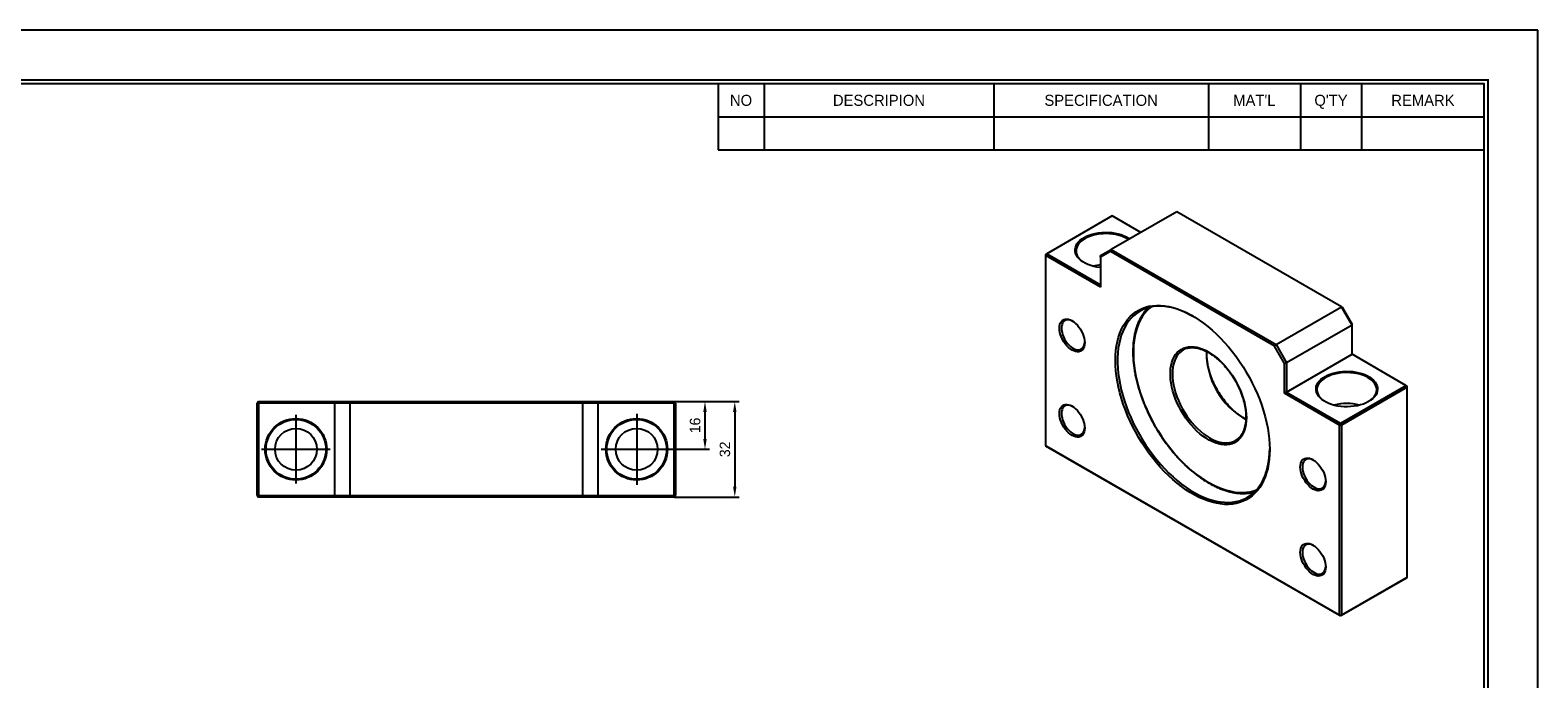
# Model space of a CAD drawing. Header units: millimetres. Extents: x 0 to 761, y 0 to 538.
# Tile 3 of 3: x 257 to 761, y 321 to 538. Entities that reach past the tile are written whole.
import ezdxf
from ezdxf.enums import TextEntityAlignment as Align

# ---------------------------------------------------------------- set-up
doc = ezdxf.new("R2010")
doc.units = ezdxf.units.MM
doc.linetypes.add('CENTER', pattern=[50.8, 31.75, -6.35, 6.35, -6.35])
doc.layers.get('DEFPOINTS').update_dxf_attribs({"linetype": 'CONTINUOUS'})
for name, color, linetype in [('center', 1, 'CENTER'), ('L1', 7, 'CONTINUOUS'), ('OUTLINE', 7, 'CONTINUOUS')]:
    doc.layers.add(name, color=color, linetype=linetype)
doc.dimstyles.get("Standard").update_dxf_attribs({"dimtxt": 3.5, "dimasz": 3.5, "dimexe": 1.5, "dimexo": 0, "dimgap": 1.5, "dimtad": 1, "dimdec": 3, "dimzin": 11, "dimdsep": 46, "dimtxsty": 'Standard', "dimcen": 0, "dimclrd": 5, "dimclre": 5, "dimclrt": 3, "dimadec": 0, "dimazin": 0, "dimtfac": 0.6, "dimtdec": 3, "dimtmove": 0, "dimatfit": 3, "dimfxl": 0, "dimtolj": 1, "dimtzin": 11, "dimarcsym": 0})

# ---------------------------------------------------------------- blocks, each defined once
blk = doc.blocks.new('표제란')
at = {"layer": 'L1', "color": 0}
for p, q in [((297, 210), (0, 210)), ((297, 0), (297, 210))]:
    blk.add_line(p, q, dxfattribs=at)
at = {"layer": 'L1'}
for p, q in [((190, 203), (190, 194.34)), ((196, 203), (196, 194.34)), ((226, 203), (226, 194.34)), ((254, 203), (254, 194.34)), ((266, 203), (266, 194.34)), ((274, 203), (274, 194.34)), ((190, 198.67), (290, 198.67)), ((190, 194.34), (290, 194.34))]:
    blk.add_line(p, q, dxfattribs=at)
at = {"layer": 'L1', "const_width": 0.25}
blk.add_lwpolyline([(290.5, 6.5), (290.5, 203.5), (10, 203.5), (10, 6.5)], close=True, dxfattribs=at)
at = {"layer": 'L1'}
blk.add_lwpolyline([(290, 7), (290, 203), (10.5, 203), (10.5, 7)], close=True, dxfattribs=at)
for s, p in [('NO', (193, 200.83)), ('DESCRIPION', (211, 200.83)), ('SPECIFICATION', (240, 200.83)), ("MAT'L", (260, 200.83)), ("Q'TY", (270, 200.83)), ('REMARK', (282, 200.83))]:
    blk.add_text(s, height=1.444, dxfattribs=at).set_placement(p, align=Align.MIDDLE_CENTER)
for tag, p in [('필렛', (179.25, 10.9)), ('모따기', (179.25, 8.3))]:
    blk.add_attdef(tag, text='', height=1.15, dxfattribs=at).set_placement(p, align=Align.MIDDLE_LEFT)
at = {"layer": 'OUTLINE', "ltscale": 0.5}
for tag, p, height in [('TITLE', (237.17, 24.41), 2.5), ('도번', (251.18, 15.64), 2.5), ('SCALE', (253.78, 9.55), 1.2), ('DATE', (277.02, 9.51), 1.2)]:
    blk.add_attdef(tag, p, '', height=height, dxfattribs=at)
blk = doc.blocks.new('*D39')
at = {"layer": 'DEFPOINTS', "color": 0}
for p in [(471.29, 413.92), (471.66, 397.92), (482.67, 397.92)]:
    blk.add_point(p, dxfattribs=at)
at = {"layer": 'OUTLINE', "color": 5, "lineweight": -2}
for p, q in [((471.29, 413.92), (484.17, 413.92)), ((482.67, 410.42), (482.67, 401.42)), ((471.66, 397.92), (484.17, 397.92))]:
    blk.add_line(p, q, dxfattribs=at)
at = {"layer": 'OUTLINE', "color": 5}
for points in [[(482.09, 410.42), (483.26, 410.42), (482.67, 413.92)], [(482.09, 401.42), (483.26, 401.42), (482.67, 397.92)]]:
    blk.add_solid(points, dxfattribs=at)
at = {"layer": 'OUTLINE', "color": 3, "insert": (479.37, 405.92), "char_height": 3.5, "attachment_point": 5, "rotation": 90}
blk.add_mtext('\\A1;16', dxfattribs=at)
blk = doc.blocks.new('*D40')
at = {"layer": 'DEFPOINTS', "color": 0}
for p in [(472.31, 413.92), (472.31, 381.92), (492.64, 381.92)]:
    blk.add_point(p, dxfattribs=at)
at = {"layer": 'OUTLINE', "color": 5, "lineweight": -2}
for p, q in [((472.31, 413.92), (494.14, 413.92)), ((492.64, 410.42), (492.64, 385.42)), ((472.31, 381.92), (494.14, 381.92))]:
    blk.add_line(p, q, dxfattribs=at)
at = {"layer": 'OUTLINE', "color": 5}
for points in [[(492.06, 410.42), (493.22, 410.42), (492.64, 413.92)], [(492.06, 385.42), (493.22, 385.42), (492.64, 381.92)]]:
    blk.add_solid(points, dxfattribs=at)
at = {"layer": 'OUTLINE', "color": 3, "insert": (489.35, 397.92), "char_height": 3.5, "attachment_point": 5, "rotation": 90}
blk.add_mtext('\\A1;32', dxfattribs=at)

msp = doc.modelspace()

# ---------------------------------------------------------------- linework, layer by layer
at = {"layer": 'center'}
for p, q in [((345.8123, 409.4196), (345.8123, 386.4196)), ((459.8123, 409.7646), (459.8123, 386.0746)), ((334.3123, 397.9196), (357.3123, 397.9196)), ((447.9673, 397.9196), (471.6573, 397.9196))]:
    msp.add_line(p, q, dxfattribs=at)
at = {"layer": 'OUTLINE'}
for p, q in [((618.9204, 476.0713), (597, 463.417)), ((640.4871, 477.5023), (618.5668, 464.848)), ((628.4643, 470.5617), (618.9204, 476.0713)), ((695.6414, 445.6624), (640.4871, 477.5023)), ((615.0313, 462.8063), (618.5668, 464.848)), ((618.3597, 464.1511), (615.0313, 462.229)), ((618.3597, 464.1511), (618.5668, 464.848)), ((673.2211, 432.4802), (618.3597, 464.1511)), ((618.5668, 464.848), (673.7211, 433.0081)), ((596.6465, 462.8046), (597, 463.417)), ((596.6465, 463.2128), (597, 463.417)), ((596.6465, 463.2128), (596.6465, 462.8046)), ((596.6465, 462.8046), (596.6465, 399.1144)), ((615.0313, 452.1913), (596.6465, 462.8046)), ((597, 463.417), (615.0313, 453.0078)), ((615.0313, 462.229), (615.0313, 462.8063)), ((615.0313, 462.229), (615.0313, 452.1913)), ((673.7211, 433.0081), (695.6414, 445.6624)), ((699.177, 439.5387), (695.6414, 445.6624)), ((695.6414, 445.6624), (695.8485, 445.5428)), ((695.8485, 445.5428), (699.177, 439.7778)), ((699.177, 439.5387), (677.2567, 426.8843)), ((699.177, 439.5387), (699.177, 439.7778)), ((699.177, 429.7402), (699.177, 439.5387)), ((673.2211, 432.4802), (673.7211, 433.0081)), ((676.5496, 426.7152), (673.2211, 432.4802)), ((673.7211, 433.0081), (677.2567, 426.8843)), ((677.2567, 417.0858), (699.177, 429.7402)), ((717.2082, 419.331), (699.177, 429.7402)), ((677.2567, 426.8843), (676.5496, 426.7152)), ((676.5496, 416.6776), (676.5496, 426.7152)), ((677.2567, 426.8843), (677.2567, 417.0858)), ((695.2879, 406.6766), (717.2082, 419.331)), ((717.5617, 418.7186), (695.6414, 406.0643)), ((717.2082, 419.331), (717.5617, 418.7186)), ((717.2082, 419.331), (717.5617, 419.1268)), ((717.5617, 418.7186), (717.5617, 419.1268)), ((717.5617, 355.0284), (717.5617, 418.7186)), ((333.3123, 413.9196), (332.8123, 413.4196)), ((333.3123, 413.9196), (333.3123, 413.4196)), ((333.3123, 413.9196), (359.3123, 413.9196)), ((359.3123, 413.9196), (358.8123, 413.4196)), ((359.3123, 413.9196), (364.0194, 413.9196)), ((363.8123, 413.4196), (364.0194, 413.9196)), ((364.0194, 413.9196), (441.6052, 413.9196)), ((441.8123, 413.4196), (441.6052, 413.9196)), ((441.6052, 413.9196), (446.3123, 413.9196)), ((446.8123, 413.4196), (446.3123, 413.9196)), ((446.3123, 413.9196), (472.3123, 413.9196)), ((472.3123, 413.4196), (472.3123, 413.9196)), ((472.8123, 413.4196), (472.3123, 413.9196)), ((677.2567, 417.0858), (676.5496, 416.6776)), ((694.9343, 406.0643), (676.5496, 416.6776)), ((677.2567, 417.0858), (695.2879, 406.6766)), ((332.8123, 413.4196), (333.3123, 413.4196)), ((332.8123, 382.4196), (332.8123, 413.4196)), ((358.8123, 413.4196), (333.3123, 413.4196)), ((333.3123, 413.4196), (333.3123, 382.4196)), ((358.8123, 382.4196), (358.8123, 413.4196)), ((363.8123, 413.4196), (358.8123, 413.4196)), ((363.8123, 413.4196), (363.8123, 382.4196)), ((441.8123, 413.4196), (363.8123, 413.4196)), ((446.8123, 413.4196), (441.8123, 413.4196)), ((441.8123, 382.4196), (441.8123, 413.4196)), ((446.8123, 413.4196), (446.8123, 382.4196)), ((472.3123, 413.4196), (446.8123, 413.4196)), ((472.3123, 382.4196), (472.3123, 413.4196)), ((472.3123, 413.4196), (472.8123, 413.4196)), ((472.8123, 413.4196), (472.8123, 382.4196)), ((695.2879, 406.6766), (694.9343, 406.0643)), ((694.9343, 342.3741), (694.9343, 406.0643)), ((694.9343, 406.0643), (695.6414, 406.0643)), ((695.2879, 406.6766), (695.6414, 406.0643)), ((695.6414, 406.0643), (695.6414, 342.3741)), ((596.6465, 399.1144), (694.9343, 342.3741)), ((597, 398.9103), (596.6465, 399.1144)), ((695.2879, 342.1699), (597, 398.9103)), ((332.8123, 382.4196), (333.3123, 382.4196)), ((332.8123, 382.4196), (333.3123, 381.9196)), ((333.3123, 382.4196), (358.8123, 382.4196)), ((333.3123, 381.9196), (333.3123, 382.4196)), ((359.3123, 381.9196), (333.3123, 381.9196)), ((358.8123, 382.4196), (363.8123, 382.4196)), ((359.3123, 381.9196), (358.8123, 382.4196)), ((364.0194, 381.9196), (359.3123, 381.9196)), ((363.8123, 382.4196), (441.8123, 382.4196)), ((364.0194, 381.9196), (363.8123, 382.4196)), ((441.6052, 381.9196), (364.0194, 381.9196)), ((441.6052, 381.9196), (441.8123, 382.4196)), ((446.3123, 381.9196), (441.6052, 381.9196)), ((441.8123, 382.4196), (446.8123, 382.4196)), ((446.8123, 382.4196), (446.3123, 381.9196)), ((472.3123, 381.9196), (446.3123, 381.9196)), ((446.8123, 382.4196), (472.3123, 382.4196)), ((472.3123, 382.4196), (472.8123, 382.4196)), ((472.3123, 382.4196), (472.3123, 381.9196)), ((472.3123, 381.9196), (472.8123, 382.4196)), ((717.2082, 354.8242), (695.2879, 342.1699)), ((695.6414, 342.3741), (717.5617, 355.0284)), ((717.5617, 355.0284), (717.2082, 354.8242)), ((694.9343, 342.3741), (695.6414, 342.3741)), ((695.2879, 342.1699), (694.9343, 342.3741)), ((695.6414, 342.3741), (695.2879, 342.1699))]:
    msp.add_line(p, q, dxfattribs=at)
at = {"layer": 'OUTLINE', "flags": 128}
for points in [[(615.0313, 458.7838), (614.858, 458.8021), (613.7758, 458.9575), (612.7289, 459.1795), (611.7298, 459.4655), (610.7901, 459.8123), (609.9208, 460.2157), (609.1322, 460.6709), (608.4335, 461.1727), (607.8328, 461.7152), (607.3373, 462.292), (606.9527, 462.8963), (606.6836, 463.5211), (606.533, 464.159), (606.5028, 464.8026), (606.5933, 465.4443), (606.8035, 466.0766), (607.1308, 466.6921), (607.5715, 467.2835), (608.1204, 467.844), (608.7711, 468.3669), (609.5158, 468.8461), (610.346, 469.2761), (611.2518, 469.6517), (612.2226, 469.9685), (613.2471, 470.2229), (614.3133, 470.4119), (615.4085, 470.5332), (616.5201, 470.5855), (617.635, 470.5681), (618.74, 470.4811), (619.8223, 470.3258), (620.8692, 470.1037), (621.8683, 469.8177), (622.808, 469.4709), (623.6772, 469.0676), (624.4659, 468.6123), (624.7532, 468.4193)], [(624.3459, 468.1842), (623.8701, 468.4787), (623.0493, 468.903), (622.1526, 469.2726), (621.191, 469.583), (620.176, 469.8304), (619.1201, 470.0119), (618.036, 470.1252), (616.9368, 470.169), (615.836, 470.1427), (614.7469, 470.0467), (613.6827, 469.8821), (612.6563, 469.6508), (611.6802, 469.3559), (610.7662, 469.0007), (609.9255, 468.5896), (609.1682, 468.1277), (608.5035, 467.6204), (607.9396, 467.074), (607.4831, 466.4951), (607.1398, 465.8908), (606.9137, 465.2683), (606.8076, 464.6352), (606.8228, 463.9993), (606.959, 463.3681), (607.2148, 462.7494), (607.5868, 462.1508), (608.0707, 461.5794), (608.6605, 461.0422), (609.3492, 460.5457), (609.6223, 460.3765)], [(671.5998, 397.8967), (671.5577, 396.2195), (671.4316, 394.5964), (671.2218, 393.0327), (670.9291, 391.5334), (670.5543, 390.1035), (670.0988, 388.7476), (669.5641, 387.4702), (668.9517, 386.2753), (668.2638, 385.167), (667.5027, 384.1488), (666.6707, 383.224), (665.7705, 382.3957), (664.8053, 381.6665), (663.778, 381.0389), (662.692, 380.5149), (661.5509, 380.0962), (660.3584, 379.7841), (659.1183, 379.5797), (657.8348, 379.4836), (656.512, 379.4962), (655.1543, 379.6175), (653.766, 379.8469), (652.3516, 380.1838), (650.9159, 380.6271), (649.4635, 381.1753), (647.9991, 381.8267), (646.5274, 382.5791), (645.0534, 383.43), (643.5818, 384.3767), (642.1174, 385.4162), (640.6649, 386.5449), (639.2292, 387.7592), (637.8149, 389.0553), (636.4266, 390.4287), (635.0688, 391.8751), (633.746, 393.3898), (632.4625, 394.9678), (631.2225, 396.6039), (630.03, 398.2928), (628.8889, 400.029), (627.8029, 401.8069), (626.7756, 403.6206), (625.8103, 405.4643), (624.9102, 407.3318), (624.0782, 409.2172), (623.317, 411.1143), (622.6291, 413.0168), (622.0168, 414.9186), (621.482, 416.8136), (621.0265, 418.6954), (620.6518, 420.5579), (620.359, 422.3951), (620.1492, 424.2011), (620.0231, 425.9698), (619.981, 427.6956), (620.0231, 429.3727), (620.1492, 430.9958), (620.359, 432.5595), (620.6518, 434.0588), (621.0265, 435.4887), (621.482, 436.8446), (622.0168, 438.1221), (622.6291, 439.3169), (623.317, 440.4252), (624.0782, 441.4435), (624.9102, 442.3682), (625.8103, 443.1965), (626.7756, 443.9257), (627.8029, 444.5533), (628.8889, 445.0773), (630.03, 445.4961), (631.2225, 445.8082), (632.4625, 446.0126), (633.746, 446.1086), (635.0688, 446.096), (636.4266, 445.9748), (637.8149, 445.7453), (639.2292, 445.4084), (640.6649, 444.9651), (642.1174, 444.4169), (643.5818, 443.7656), (645.0534, 443.0132), (646.5274, 442.1622), (647.9991, 441.2155), (649.4635, 440.1761), (650.9159, 439.0474), (652.3516, 437.833), (653.766, 436.537), (655.1543, 435.1635), (656.512, 433.7171), (657.8348, 432.2024), (659.1183, 430.6245), (660.3584, 428.9884), (661.5509, 427.2995), (662.692, 425.5632), (663.778, 423.7853), (664.8053, 421.9716), (665.7705, 420.128), (666.6707, 418.2604), (667.5027, 416.375), (668.2638, 414.478), (668.9517, 412.5754), (669.5641, 410.6736), (670.0988, 408.7787), (670.5543, 406.8969), (670.9291, 405.0343), (671.2218, 403.1971), (671.4316, 401.3912), (671.5577, 399.6224), (671.5998, 397.8967)], [(645.972, 442.4943), (645.0438, 443.0033), (643.5804, 443.7262), (642.1256, 444.3469), (640.6841, 444.8635), (639.2607, 445.2743), (637.8602, 445.5778), (636.4872, 445.7732), (635.1463, 445.8596), (633.842, 445.8369), (632.5785, 445.7052), (631.36, 445.4648), (630.1907, 445.1165), (629.0744, 444.6615), (628.0147, 444.1014), (627.0153, 443.438), (626.0795, 442.6734), (625.2103, 441.8103), (624.4106, 440.8515), (623.6831, 439.8002), (623.0303, 438.6598), (622.4542, 437.4342), (621.9568, 436.1274), (621.5398, 434.7438), (621.2044, 433.288), (620.952, 431.7648), (620.7832, 430.1792), (620.6987, 428.5366), (620.6987, 426.8423), (620.7832, 425.1021), (620.952, 423.3217), (621.2044, 421.507), (621.5398, 419.664), (621.9568, 417.7989), (622.4542, 415.9179), (623.0303, 414.0272), (623.6831, 412.133), (624.4106, 410.2418), (625.2103, 408.3597), (626.0795, 406.493), (627.0153, 404.6479), (628.0147, 402.8306), (629.0744, 401.047), (630.1907, 399.3032), (631.36, 397.6049), (632.5785, 395.9577), (633.842, 394.3671), (635.1463, 392.8384), (636.4872, 391.3767), (637.8602, 389.9868), (639.2607, 388.6734), (640.6841, 387.4408), (642.1256, 386.2931), (643.5804, 385.2341), (645.0438, 384.2673), (646.5108, 383.396), (647.9766, 382.6231), (649.4363, 381.951), (650.8851, 381.3821), (652.3181, 380.9182), (653.7306, 380.5609), (655.1179, 380.3114), (656.4754, 380.1704), (657.7986, 380.1385), (659.0831, 380.2158), (660.3246, 380.4019), (661.519, 380.6964), (662.6623, 381.0982), (663.7507, 381.6059), (664.7806, 382.2179), (665.7487, 382.9322), (666.6516, 383.7464), (667.4864, 384.6578), (668.2503, 385.6633), (668.9407, 386.7596), (669.5554, 387.943), (670.0924, 389.2098), (670.5498, 390.5555), (670.9261, 391.9758), (671.2201, 393.466), (671.4308, 395.021), (671.5575, 396.6358), (671.5992, 398.1018)], [(631.843, 445.5742), (631.3079, 445.1187), (630.4508, 444.2676), (629.6622, 443.3221), (628.9448, 442.2854), (628.301, 441.1608), (627.7329, 439.9523), (627.2425, 438.6636), (626.8312, 437.2993), (626.5006, 435.8636), (626.2516, 434.3616), (626.0852, 432.798), (626.0018, 431.1782), (626.0018, 429.5075), (626.0852, 427.7915), (626.2516, 426.0358), (626.5006, 424.2463), (626.8312, 422.4289), (627.2425, 420.5897), (627.7329, 418.7348), (628.301, 416.8703), (628.9448, 415.0025), (629.6622, 413.1375), (630.4508, 411.2815), (631.3079, 409.4408), (632.2308, 407.6213), (633.2163, 405.8293), (634.2612, 404.0705), (635.362, 402.3509), (636.5151, 400.6761), (637.7166, 399.0518), (638.9626, 397.4833), (640.2488, 395.9759), (641.5711, 394.5345), (642.925, 393.1639), (644.3061, 391.8687), (645.7096, 390.6532), (647.1311, 389.5215), (648.5658, 388.4772), (650.0088, 387.5238), (651.4554, 386.6646), (652.9009, 385.9024), (654.3403, 385.2397), (655.769, 384.6787), (657.1821, 384.2212), (658.575, 383.8689), (659.943, 383.6228), (661.2817, 383.4838), (662.5865, 383.4524), (663.8531, 383.5285), (665.0774, 383.7121), (666.2552, 384.0025), (667.2006, 384.3263)], [(609.728, 433.6145), (609.6848, 432.9422), (609.5561, 432.3335), (609.3446, 431.8006), (609.0545, 431.3546), (608.6917, 431.0044), (608.2637, 430.7572), (607.7791, 430.6181), (607.2478, 430.5898), (606.6806, 430.6729), (606.0891, 430.8658), (605.4853, 431.1645), (604.8815, 431.5629), (604.29, 432.053), (603.7229, 432.6247), (603.1916, 433.2664), (602.707, 433.965), (602.279, 434.7064), (601.9162, 435.4754), (601.6261, 436.2564), (601.4145, 437.0335), (601.2859, 437.7908), (601.2427, 438.513), (601.2859, 439.1853), (601.4145, 439.794), (601.6261, 440.3269), (601.9162, 440.7729), (602.279, 441.1231), (602.707, 441.3703), (603.1916, 441.5094), (603.7229, 441.5377), (604.29, 441.4546), (604.8815, 441.2617), (605.4853, 440.963), (606.0891, 440.5646), (606.6806, 440.0745), (607.2478, 439.5028), (607.7791, 438.8611), (608.2637, 438.1625), (608.6917, 437.4211), (609.0545, 436.6521), (609.3446, 435.8711), (609.5561, 435.094), (609.6848, 434.3367), (609.728, 433.6145)], [(605.6666, 440.8539), (605.5482, 440.914), (604.9735, 441.1458), (604.418, 441.2686), (603.8943, 441.2797), (603.4141, 441.1788), (602.988, 440.9683), (602.6256, 440.6527), (602.3349, 440.2392), (602.1226, 439.737), (601.9932, 439.1572), (601.9498, 438.513), (601.9932, 437.8186), (602.1226, 437.0895), (602.3349, 436.3421), (602.6256, 435.593), (602.988, 434.859), (603.4141, 434.1565), (603.8943, 433.5011), (604.418, 432.9076), (604.9735, 432.3891), (605.5482, 431.9572), (606.1295, 431.6217), (606.7043, 431.3899), (607.2597, 431.2671), (607.7834, 431.256), (608.2637, 431.3569), (608.6898, 431.5674), (609.0522, 431.883), (609.3428, 432.2965), (609.5552, 432.7987), (609.6845, 433.3785), (609.7241, 433.8253)], [(663.8216, 408.51), (663.7793, 407.3364), (663.6525, 406.2196), (663.4422, 405.1669), (663.1496, 404.1853), (662.7769, 403.2814), (662.3264, 402.4612), (661.8011, 401.7302), (661.2046, 401.0932), (660.5408, 400.5544), (659.8141, 400.1175), (659.0294, 399.7853), (658.1919, 399.5601), (657.3072, 399.4433), (656.3811, 399.4358), (655.4198, 399.5375), (654.4297, 399.7479), (653.4174, 400.0655), (652.3897, 400.4881), (651.3533, 401.0131), (650.3153, 401.6368), (649.2823, 402.3552), (648.2615, 403.1634), (647.2595, 404.0561), (646.283, 405.0274), (645.3385, 406.0707), (644.4323, 407.1791), (643.5705, 408.3454), (642.7587, 409.5615), (642.0024, 410.8196), (641.3066, 412.1113), (640.6759, 413.4278), (640.1145, 414.7605), (639.6263, 416.1006), (639.2143, 417.439), (638.8814, 418.7669), (638.6297, 420.0754), (638.461, 421.3558), (638.3764, 422.5997), (638.3764, 423.7987), (638.461, 424.9449), (638.6297, 426.0305), (638.8814, 427.0485), (639.2143, 427.992), (639.6263, 428.8548), (640.1145, 429.631), (640.6759, 430.3156), (641.3066, 430.904), (642.0024, 431.3923), (642.7587, 431.7772), (643.5705, 432.0561), (644.4323, 432.2272), (645.3385, 432.2894), (646.283, 432.2423), (647.2595, 432.0861), (648.2615, 431.8219), (649.2823, 431.4515), (650.3153, 430.9773), (651.3533, 430.4024), (652.3897, 429.7308), (653.4174, 428.9669), (654.4297, 428.1157), (655.4198, 427.183), (656.3811, 426.1748), (657.3072, 425.0981), (658.1919, 423.9598), (659.0294, 422.7676), (659.8141, 421.5294), (660.5408, 420.2535), (661.2046, 418.9483), (661.8011, 417.6226), (662.3264, 416.2851), (662.7769, 414.9448), (663.1496, 413.6105), (663.4422, 412.2912), (663.6525, 410.9956), (663.7793, 409.7324), (663.8216, 408.51)], [(641.4724, 430.2765), (641.0879, 429.8577), (640.5643, 429.1454), (640.1151, 428.3437), (639.7434, 427.458), (639.4515, 426.4946), (639.2417, 425.4599), (639.1152, 424.3609), (639.0729, 423.2053), (639.1152, 422.0009), (639.2417, 420.7559), (639.4515, 419.4789), (639.7434, 418.1785), (640.1151, 416.8636), (640.5643, 415.5433), (641.0879, 414.2265), (641.6822, 412.9223), (642.3431, 411.6395), (643.0663, 410.3869), (643.8468, 409.173), (644.6791, 408.0063), (645.5577, 406.8945), (646.4765, 405.8454), (647.4293, 404.866), (648.4095, 403.9632), (649.4105, 403.143), (650.4254, 402.411), (651.4473, 401.7723), (652.4691, 401.2312), (653.484, 400.7914), (654.485, 400.4559), (655.4652, 400.227), (656.418, 400.1063), (657.3368, 400.0946), (658.2154, 400.1919), (658.7762, 400.3172)], [(704.6924, 413.9019), (703.8623, 413.4719), (702.9565, 413.0963), (701.9856, 412.7794), (700.9611, 412.525), (699.895, 412.3361), (698.7997, 412.2147), (697.6881, 412.1625), (696.5733, 412.1799), (695.4682, 412.2668), (694.3859, 412.4222), (693.3391, 412.6442), (692.3399, 412.9303), (691.4002, 413.277), (690.531, 413.6804), (689.7424, 414.1356), (689.0437, 414.6375), (688.443, 415.1799), (687.9475, 415.7567), (687.5629, 416.3611), (687.2937, 416.9858), (687.1432, 417.6238), (687.113, 418.2674), (687.2035, 418.9091), (687.4137, 419.5414), (687.741, 420.1568), (688.1817, 420.7483), (688.7306, 421.3087), (689.3812, 421.8316), (690.126, 422.3109), (690.9562, 422.7408), (691.862, 423.1164), (692.8328, 423.4333), (693.8573, 423.6877), (694.9234, 423.8767), (696.0187, 423.998), (697.1303, 424.0502), (698.2451, 424.0328), (699.3502, 423.9459), (700.4325, 423.7905), (701.4793, 423.5685), (702.4785, 423.2824), (703.4182, 422.9357), (704.2874, 422.5323), (705.076, 422.0771), (705.7748, 421.5753), (706.3754, 421.0328), (706.8709, 420.456), (707.2555, 419.8517), (707.5247, 419.2269), (707.6752, 418.5889), (707.7054, 417.9453), (707.6149, 417.3036), (707.4048, 416.6713), (707.0774, 416.0559), (706.6367, 415.4644), (706.0878, 414.904), (705.4372, 414.3811), (704.6924, 413.9019)], [(704.4803, 421.9434), (703.6595, 422.3677), (702.7628, 422.7373), (701.8012, 423.0477), (700.7862, 423.2951), (699.7303, 423.4766), (698.6461, 423.5899), (697.547, 423.6337), (696.4462, 423.6074), (695.3571, 423.5114), (694.2928, 423.3468), (693.2665, 423.1156), (692.2904, 422.8206), (691.3764, 422.4654), (690.5357, 422.0544), (689.7784, 421.5924), (689.1137, 421.0851), (688.5497, 420.5388), (688.0933, 419.9599), (687.7499, 419.3555), (687.5239, 418.733), (687.4177, 418.1), (687.4329, 417.464), (687.5692, 416.8328), (687.8249, 416.2142), (688.197, 415.6155), (688.6809, 415.0441), (689.2707, 414.5069), (689.9593, 414.0104), (690.2325, 413.8413)], [(704.5859, 413.8413), (704.6724, 413.8934), (705.3845, 414.3787), (705.9997, 414.9063), (706.5107, 415.4698), (706.9112, 416.0624), (707.1964, 416.6767), (707.3627, 417.3054), (707.4083, 417.9409), (707.3324, 418.5755), (707.1361, 419.2013), (706.8217, 419.8109), (706.3931, 420.3968), (705.8554, 420.952), (705.2152, 421.4696), (704.4803, 421.9434)], [(609.728, 405.0356), (609.6848, 404.3633), (609.5561, 403.7545), (609.3446, 403.2217), (609.0545, 402.7757), (608.6917, 402.4255), (608.2637, 402.1783), (607.7791, 402.0392), (607.2478, 402.0109), (606.6806, 402.094), (606.0891, 402.2869), (605.4853, 402.5856), (604.8815, 402.984), (604.29, 403.4741), (603.7229, 404.0458), (603.1916, 404.6875), (602.707, 405.3861), (602.279, 406.1275), (601.9162, 406.8965), (601.6261, 407.6775), (601.4145, 408.4546), (601.2859, 409.2119), (601.2427, 409.934), (601.2859, 410.6064), (601.4145, 411.2151), (601.6261, 411.7479), (601.9162, 412.194), (602.279, 412.5441), (602.707, 412.7913), (603.1916, 412.9305), (603.7229, 412.9588), (604.29, 412.8756), (604.8815, 412.6828), (605.4853, 412.3841), (606.0891, 411.9856), (606.6806, 411.4956), (607.2478, 410.9239), (607.7791, 410.2822), (608.2637, 409.5835), (608.6917, 408.8421), (609.0545, 408.0731), (609.3446, 407.2921), (609.5561, 406.5151), (609.6848, 405.7578), (609.728, 405.0356)], [(605.6666, 412.2749), (605.5482, 412.3351), (604.9735, 412.5669), (604.418, 412.6897), (603.8943, 412.7008), (603.4141, 412.5999), (602.988, 412.3894), (602.6256, 412.0738), (602.3349, 411.6603), (602.1226, 411.158), (601.9932, 410.5783), (601.9498, 409.934), (601.9932, 409.2396), (602.1226, 408.5106), (602.3349, 407.7631), (602.6256, 407.0141), (602.988, 406.2801), (603.4141, 405.5776), (603.8943, 404.9222), (604.418, 404.3286), (604.9735, 403.8101), (605.5482, 403.3783), (606.1295, 403.0427), (606.7043, 402.811), (607.2597, 402.6882), (607.7834, 402.6771), (608.2637, 402.7779), (608.6898, 402.9885), (609.0522, 403.3041), (609.3428, 403.7176), (609.5552, 404.2198), (609.6845, 404.7995), (609.7241, 405.2464)], [(690.3381, 387.0793), (690.295, 386.407), (690.1663, 385.7982), (689.9547, 385.2654), (689.6646, 384.8193), (689.3019, 384.4692), (688.8738, 384.222), (688.3892, 384.0828), (687.858, 384.0545), (687.2908, 384.1377), (686.6993, 384.3305), (686.0955, 384.6292), (685.4917, 385.0277), (684.9002, 385.5177), (684.333, 386.0894), (683.8018, 386.7311), (683.3172, 387.4298), (682.8891, 388.1712), (682.5264, 388.9402), (682.2363, 389.7212), (682.0247, 390.4982), (681.896, 391.2555), (681.8529, 391.9777), (681.896, 392.65), (682.0247, 393.2588), (682.2363, 393.7916), (682.5264, 394.2376), (682.8891, 394.5878), (683.3172, 394.835), (683.8018, 394.9741), (684.333, 395.0024), (684.9002, 394.9193), (685.4917, 394.7264), (686.0955, 394.4277), (686.6993, 394.0293), (687.2908, 393.5393), (687.858, 392.9676), (688.3892, 392.3258), (688.8738, 391.6272), (689.3019, 390.8858), (689.6646, 390.1168), (689.9547, 389.3358), (690.1663, 388.5588), (690.295, 387.8014), (690.3381, 387.0793)], [(686.2768, 394.3186), (686.1584, 394.3788), (685.5836, 394.6106), (685.0282, 394.7334), (684.5045, 394.7444), (684.0242, 394.6436), (683.5981, 394.433), (683.2357, 394.1175), (682.9451, 393.7039), (682.7327, 393.2017), (682.6034, 392.622), (682.56, 391.9777), (682.6034, 391.2833), (682.7327, 390.5542), (682.9451, 389.8068), (683.2357, 389.0577), (683.5981, 388.3237), (684.0242, 387.6212), (684.5045, 386.9659), (685.0282, 386.3723), (685.5836, 385.8538), (686.1584, 385.422), (686.7397, 385.0864), (687.3145, 384.8546), (687.8699, 384.7318), (688.3936, 384.7207), (688.8739, 384.8216), (689.3, 385.0322), (689.6624, 385.3477), (689.953, 385.7612), (690.1654, 386.2635), (690.2947, 386.8432), (690.3343, 387.29)], [(690.3381, 358.5003), (690.295, 357.828), (690.1663, 357.2193), (689.9547, 356.6864), (689.6646, 356.2404), (689.3019, 355.8902), (688.8738, 355.6431), (688.3892, 355.5039), (687.858, 355.4756), (687.2908, 355.5587), (686.6993, 355.7516), (686.0955, 356.0503), (685.4917, 356.4487), (684.9002, 356.9388), (684.333, 357.5105), (683.8018, 358.1522), (683.3172, 358.8509), (682.8891, 359.5922), (682.5264, 360.3612), (682.2363, 361.1422), (682.0247, 361.9193), (681.896, 362.6766), (681.8529, 363.3988), (681.896, 364.0711), (682.0247, 364.6799), (682.2363, 365.2127), (682.5264, 365.6587), (682.8891, 366.0089), (683.3172, 366.2561), (683.8018, 366.3952), (684.333, 366.4235), (684.9002, 366.3404), (685.4917, 366.1475), (686.0955, 365.8488), (686.6993, 365.4504), (687.2908, 364.9603), (687.858, 364.3886), (688.3892, 363.7469), (688.8738, 363.0483), (689.3019, 362.3069), (689.6646, 361.5379), (689.9547, 360.7569), (690.1663, 359.9798), (690.295, 359.2225), (690.3381, 358.5003)], [(686.2768, 365.7397), (686.1584, 365.7999), (685.5836, 366.0316), (685.0282, 366.1544), (684.5045, 366.1655), (684.0242, 366.0647), (683.5981, 365.8541), (683.2357, 365.5385), (682.9451, 365.125), (682.7327, 364.6228), (682.6034, 364.0431), (682.56, 363.3988), (682.6034, 362.7044), (682.7327, 361.9753), (682.9451, 361.2279), (683.2357, 360.4788), (683.5981, 359.7448), (684.0242, 359.0423), (684.5045, 358.3869), (685.0282, 357.7934), (685.5836, 357.2749), (686.1584, 356.843), (686.7397, 356.5075), (687.3145, 356.2757), (687.8699, 356.1529), (688.3936, 356.1418), (688.8739, 356.2427), (689.3, 356.4532), (689.6624, 356.7688), (689.953, 357.1823), (690.1654, 357.6845), (690.2947, 358.2643), (690.3343, 358.7111)]]:
    msp.add_lwpolyline(points, dxfattribs=at)
at = {"layer": 'OUTLINE'}
for centre, radius in [((345.8123, 397.9196), 10.3), ((345.8123, 397.9196), 10), ((345.8123, 397.9196), 7), ((459.8123, 397.9196), 10.3), ((459.8123, 397.9196), 10), ((459.8123, 397.9196), 7)]:
    msp.add_circle(centre, radius, dxfattribs=at)
for centre, radius, start, end in [((616.6121, 444.1361), 15.6525, 95.796613, 105.234851), ((645.663, 426.0812), 5.9297, 105.579201, 134.967201), ((676.6424, 430.6063), 26.2241, 179.69388, 240.288456), ((697.4092, 396.6502), 16.619, 75.004604, 104.995396), ((657.2307, 406.0435), 5.9312, 285.103875, 314.892593)]:
    msp.add_arc(centre, radius, start, end, dxfattribs=at)
for points, knots in [([(630.6789, 445.0532), (630.6015, 444.9773), (630.2454, 444.6284), (629.6732, 443.9212), (628.9667, 442.9322), (628.3316, 441.8568), (627.7637, 440.7063), (627.2665, 439.4818), (626.8412, 438.1876), (626.4893, 436.8276), (626.2119, 435.4059), (626.0097, 433.9269), (625.8834, 432.3951), (625.8332, 430.8153), (625.8592, 429.1922), (625.9612, 427.5307), (626.1387, 425.8356), (626.3912, 424.1121), (626.7177, 422.3652), (627.1173, 420.6), (627.5887, 418.8216), (628.1304, 417.0353), (628.7408, 415.2464), (629.4181, 413.4599), (630.1603, 411.6813), (630.965, 409.9155), (631.8301, 408.168), (632.7528, 406.4436), (633.7305, 404.7476), (634.7603, 403.0849), (635.8392, 401.4603), (636.9641, 399.8787), (638.1316, 398.3447), (639.3384, 396.8628), (640.5809, 395.4374), (641.8556, 394.0726), (643.1588, 392.7725), (644.4866, 391.5411), (645.8354, 390.3818), (647.2011, 389.2982), (648.5798, 388.2936), (649.9676, 387.371), (651.3606, 386.5332), (652.7545, 385.7828), (654.1455, 385.1222), (655.5294, 384.5535), (656.9022, 384.0787), (658.2596, 383.6992), (659.5974, 383.4165), (660.9118, 383.2313), (662.198, 383.1452), (663.4533, 383.1551), (664.6685, 383.2731), (665.5167, 383.4015), (665.9456, 383.5191), (665.9964, 383.533)], [0, 0, 0, 0, 0.00534871, 0.02459434, 0.04387536, 0.06319546, 0.08255432, 0.10194848, 0.12137253, 0.14082028, 0.16028561, 0.17976302, 0.1992479, 0.21873662, 0.23822622, 0.25771449, 0.27720031, 0.29668301, 0.31616225, 0.33563797, 0.35511025, 0.37457934, 0.39404552, 0.41350919, 0.43297074, 0.45243061, 0.47188924, 0.4913471, 0.51080464, 0.53026233, 0.54972049, 0.56917958, 0.58864007, 0.60810244, 0.62756715, 0.64703464, 0.66650535, 0.68597968, 0.70545797, 0.72494048, 0.74442735, 0.76391852, 0.78341372, 0.80291229, 0.82241313, 0.84191408, 0.86141212, 0.88090355, 0.90038364, 0.91984668, 0.9392862, 0.95869559, 0.97806891, 0.9974021, 1, 1, 1, 1]), ([(643.9979, 431.7541), (644.0412, 431.7688), (644.3289, 431.8659), (644.9063, 431.9539), (645.7266, 432.0111), (646.5854, 431.964), (647.472, 431.8239), (648.3829, 431.5889), (649.3127, 431.2613), (650.2562, 430.8424), (651.2078, 430.3345), (652.1619, 429.7403), (653.1125, 429.0631), (654.0537, 428.3067), (654.9797, 427.4755), (655.8845, 426.5746), (656.7626, 425.6091), (657.6084, 424.585), (658.4165, 423.5086), (659.182, 422.3863), (659.9001, 421.2251), (660.5663, 420.0321), (661.1765, 418.8148), (661.7269, 417.5806), (662.2143, 416.3371), (662.6356, 415.0922), (662.9885, 413.8536), (663.2709, 412.629), (663.4814, 411.4259), (663.6182, 410.2525), (663.6704, 409.3533), (663.6742, 408.8496), (663.6752, 408.7141)], [0, 0, 0, 0, 0.006356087, 0.042223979, 0.07785691, 0.113248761, 0.14843981, 0.18348633, 0.218441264, 0.25334635, 0.288231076, 0.323112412, 0.358000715, 0.392903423, 0.427823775, 0.462762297, 0.49771782, 0.532688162, 0.567670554, 0.602661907, 0.637658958, 0.672658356, 0.707656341, 0.742648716, 0.777632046, 0.812602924, 0.847558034, 0.882494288, 0.917409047, 0.952300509, 0.987168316, 1, 1, 1, 1]), ([(663.6535, 407.9816), (663.6113, 408.0019), (663.2537, 408.1733), (662.5739, 408.5805), (661.6213, 409.2053), (660.6739, 409.9203), (659.7389, 410.7101), (658.8216, 411.5732), (657.928, 412.5036), (657.0637, 413.496), (656.2341, 414.5443), (655.4444, 415.642), (654.6995, 416.7825), (654.0041, 417.9588), (653.3624, 419.1636), (652.7784, 420.3894), (652.2558, 421.6287), (651.7975, 422.8737), (651.4065, 424.1168), (651.0848, 425.3501), (650.8346, 426.5659), (650.656, 427.7572), (650.554, 428.914), (650.519, 429.8885), (650.5478, 430.455), (650.5586, 430.6669)], [0, 0, 0, 0, 0.006154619, 0.052094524, 0.098035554, 0.14399097, 0.189967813, 0.235968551, 0.281992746, 0.328038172, 0.374101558, 0.420179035, 0.466266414, 0.512359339, 0.558453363, 0.604542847, 0.650622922, 0.696689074, 0.742736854, 0.788762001, 0.834760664, 0.880729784, 0.926667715, 0.972575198, 1, 1, 1, 1]), ([(663.6752, 408.7141), (663.6732, 408.5231), (663.6673, 407.9685), (663.6018, 407.0868), (663.4555, 406.0928), (663.2377, 405.161), (662.9512, 404.2962), (662.5986, 403.5019), (662.1792, 402.7865), (661.7619, 402.2138), (661.4613, 401.917), (661.3429, 401.8002)], [0, 0, 0, 0, 0.06400295, 0.18590485, 0.307790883, 0.429695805, 0.551707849, 0.673957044, 0.796617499, 0.919893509, 1, 1, 1, 1])]:
    msp.add_open_spline(points, degree=3, knots=knots, dxfattribs=at)

# ---------------------------------------------------------------- block references
at = {"layer": 'OUTLINE', "xscale": 2.563378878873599, "yscale": 2.563378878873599, "zscale": 2.563378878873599}
msp.add_blockref('표제란', (0, 0), dxfattribs=at)

# ---------------------------------------------------------------- dimensions: what is measured, and where the dimension line sits
at = {"layer": 'OUTLINE'}
for base, p1, p2, picture, middle in [((482.6733, 397.9196), (471.2878, 413.9196), (471.6573, 397.9196), '*D39', (479.3744, 405.9196)), ((492.6415, 381.9196), (472.3123, 413.9196), (472.3123, 381.9196), '*D40', (489.3472, 397.9196))]:
    dim = msp.add_linear_dim(base=base, p1=p1, p2=p2, angle=90, dimstyle='Standard', dxfattribs=at)
    dim.commit()
    dim.dimension.update_dxf_attribs({"geometry": picture, "text_midpoint": middle})

doc.saveas('drawing.dxf')
